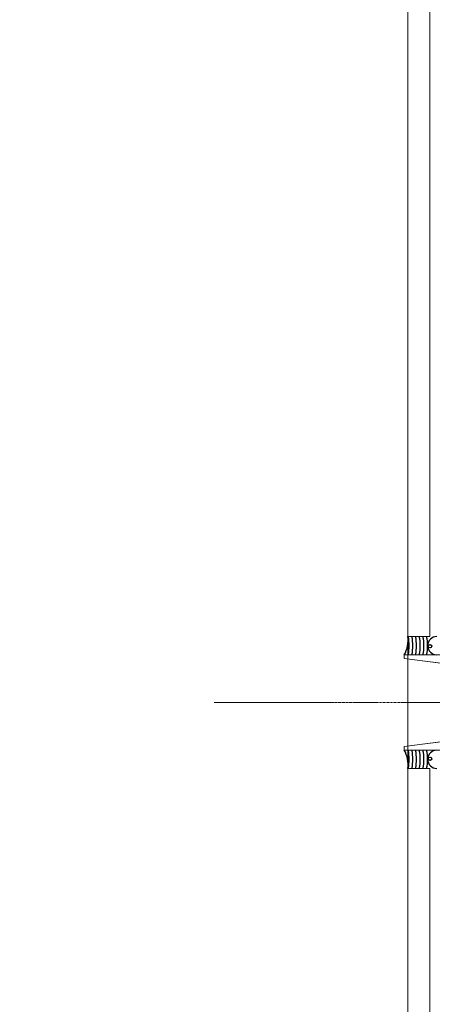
# Model space of a CAD drawing. Header units: inches. Extents: x -647532 to 3008597, y -136987 to 2557681.
# Tile 27 of 153: x 49931 to 50043, y 32480 to 32749. Entities that reach past the tile are written whole.
import ezdxf
from ezdxf import colors
from ezdxf.entities.mleader import LeaderData, LeaderLine
from ezdxf.enums import TextEntityAlignment as Align
from ezdxf.math import Vec2, Vec3

# ---------------------------------------------------------------- set-up
doc = ezdxf.new("R2010")
doc.units = ezdxf.units.IN
doc.header["$MEASUREMENT"] = 0
doc.linetypes.add('a_base _85_a_base _85_WEST PTB LVL 2 - FACADE$0$CENTER', pattern=[50.8, 31.75, -6.35, 6.35, -6.35])
doc.linetypes.add('BIAL-IT1I-KGD-001-IN-DWG-141 LEVEL 2 - OVERALL FIRE EXIT PLAN$0$CENTER', pattern=[2, 1.25, -0.25, 0.25, -0.25])
doc.layers.add('ARCH', color=8, linetype='Continuous')
for name, color, linetype, lineweight in [('ELE', 8, 'Continuous', 5), ('FURN', 8, 'Continuous', 5), ('FURN-HATCH', 8, 'Continuous', 5), ('YD-EXTERNAL 1', 8, 'Continuous', 5), ('YD-EXTERNAL 4', 8, 'Continuous', 5)]:
    doc.layers.add(name, color=color, linetype=linetype, lineweight=lineweight)
doc.styles.add('ARIAL', font='arial.ttf')
doc.styles.get("Standard").update_dxf_attribs({"font": 'arial.ttf'})

# ---------------------------------------------------------------- blocks, each defined once
blk = doc.blocks.new('BIAL-IT1I-KGD-001-IN-DWG-141 LEVEL 2 - OVERALL FIRE EXIT PLAN$0$CW LAYOUT')
at = {"linetype": 'BIAL-IT1I-KGD-001-IN-DWG-141 LEVEL 2 - OVERALL FIRE EXIT PLAN$0$CENTER', "ltscale": 0.5}
blk.add_line((4000, -52.8), (4000, 208.76), dxfattribs=at)
at = {"linetype": 'ByBlock'}
for p, q in [((3990, 14.45), (3988, -1)), ((4010, 14.45), (4012, -1)), ((3987, -1), (3987, 11.95)), ((4013, -1), (4013, 11.95)), ((3988, -1), (3987, -1)), ((4012, -1), (4013, -1))]:
    blk.add_line(p, q, dxfattribs=at)
for p, q in [((18, 6), (3982, 6)), ((3982, 0), (3982, 6)), ((4018, 0), (4018, 6)), ((4018, 6), (7982, 6)), ((3982, 0), (18, 0)), ((7982, 0), (4018, 0))]:
    blk.add_line(p, q)
at = {"lineweight": -3, "ltscale": 1000}
for centre in [(3984.65, 6.03), (4015.35, 6.03)]:
    blk.add_circle(centre, 0.453, dxfattribs=at)
for centre, radius, start, end in [((3984.5, -6.27), 12.56, 81.6555, 81.6555), ((3984.5, 7.86), 2.5, 180, 0), ((4015.5, -6.27), 12.56, 98.3445, 98.3445), ((4015.5, 7.86), 2.5, 180, 0), ((3984.5, -7.22), 12.56, 78.5148, 101.4852), ((3984.5, -8.22), 12.56, 78.5148, 101.4852), ((3984.5, -9.22), 12.56, 78.5148, 101.4852), ((4015.5, -7.22), 12.56, 78.5148, 101.4852), ((4015.5, -8.22), 12.56, 78.5148, 101.4852), ((4015.5, -9.22), 12.56, 78.5148, 101.4852), ((3984.5, -10.22), 12.56, 78.5148, 101.4852), ((3984.5, -11.22), 12.56, 78.5148, 101.4852), ((3984.5, -12.22), 12.56, 78.5148, 101.4852), ((3982.99, -8.04), 8.1, 60.3377, 97.0424), ((4015.5, -10.22), 12.56, 78.5148, 101.4852), ((4015.5, -11.22), 12.56, 78.5148, 101.4852), ((4015.5, -12.22), 12.56, 78.5148, 101.4852), ((4017.01, -8.04), 8.1, 82.9576, 119.6623)]:
    blk.add_arc(centre, radius, start, end, dxfattribs=at)
blk = doc.blocks.new('_TagSlot')
at = {"color": 0, "linetype": 'ByBlock', "lineweight": -2, "transparency": 16777216}
for p, q in [((-4, 4), (4, 4)), ((-4, -4), (4, -4))]:
    blk.add_line(p, q, dxfattribs=at)
for centre, start, end in [((-4, 0), 90, 270), ((4, 0), 270, 90)]:
    blk.add_arc(centre, 4, start, end, dxfattribs=at)
at = {"layer": 'FURN', "color": 0, "transparency": 16777216, "style": 'ARIAL'}
blk.add_attdef('M-01', text='', height=2.5, dxfattribs=at).set_placement((0, -1.5), align=Align.CENTER)
blk = doc.blocks.new('_DotSmall')
at = {"color": 0, "linetype": 'ByBlock', "const_width": 0.5}
blk.add_lwpolyline([(-0.0625, 0, 1), (0.0625, 0, 1)], format="xyb", close=True, dxfattribs=at)
blk = doc.blocks.new('ARCH')
at = {"layer": 'ELE'}
blk.add_lwpolyline([(54520.606, 20892.366), (50036.85, 20892.366), (50036.85, 36450.363), (53755.606, 36450.363), (53892.246, 30924.451), (54520.606, 30940.236)], close=True, dxfattribs=at)
at = {"layer": 'YD-EXTERNAL 4', "linetype": 'Continuous'}
for p, q in [((50036.85, 32580.366), (50042.85, 32580.366)), ((50036.85, 32562.366), (50036.9, 32562.366))]:
    blk.add_line(p, q, dxfattribs=at)
at = {"layer": 'YD-EXTERNAL 4', "linetype": 'a_base _85_a_base _85_WEST PTB LVL 2 - FACADE$0$CENTER'}
blk.add_line((49984.049, 32562.366), (50245.61, 32562.366), dxfattribs=at)
at = {"layer": 'YD-EXTERNAL 4', "linetype": 'Continuous', "flags": 128}
for points in [[(50036.85, 32580.366), (50036.85, 36197.346), (50042.85, 36197.346), (50042.85, 32580.366)], [(50036.85, 28580.366), (50036.85, 32544.366), (50042.85, 32544.366), (50042.85, 28580.366)]]:
    blk.add_lwpolyline(points, dxfattribs=at)
for points in [[(50051.3, 32572.366), (50035.85, 32574.366), (50035.85, 32575.366), (50048.801, 32575.366, 0.4142136)], [(50044.711, 32580.366, 1), (50044.711, 32575.366)], [(50051.3, 32552.366), (50035.85, 32550.366), (50035.85, 32549.366), (50048.801, 32549.366, -0.4142136)], [(50044.711, 32544.366, -1), (50044.711, 32549.366)]]:
    blk.add_lwpolyline(points, format="xyb", dxfattribs=at)
at = {"layer": 'YD-EXTERNAL 4', "linetype": 'Continuous'}
for centre in [(50042.881, 32577.719), (50042.881, 32547.012)]:
    blk.add_circle(centre, 0.453, dxfattribs=at)
for centre, radius, start, end in [((50028.814, 32579.373), 8.097, 330.33771, 7.04242), ((50024.629, 32577.866), 12.556, 348.51485, 11.48515), ((50025.629, 32577.866), 12.556, 348.51485, 11.48515), ((50026.629, 32577.866), 12.556, 348.51485, 11.48515), ((50027.629, 32577.866), 12.556, 348.51485, 11.48515), ((50028.629, 32577.866), 12.556, 348.51485, 11.48515), ((50029.629, 32577.866), 12.556, 348.51485, 11.48515), ((50028.814, 32545.358), 8.097, 352.95758, 29.66229), ((50024.629, 32546.866), 12.556, 348.51485, 11.48515), ((50025.629, 32546.866), 12.556, 348.51485, 11.48515), ((50026.629, 32546.866), 12.556, 348.51485, 11.48515), ((50027.629, 32546.866), 12.556, 348.51485, 11.48515), ((50028.629, 32546.866), 12.556, 348.51485, 11.48515), ((50029.629, 32546.866), 12.556, 348.51485, 11.48515)]:
    blk.add_arc(centre, radius, start, end, dxfattribs=at)
at = {"layer": 'YD-EXTERNAL 1', "rotation": 269.9999999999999}
blk.add_blockref('BIAL-IT1I-KGD-001-IN-DWG-141 LEVEL 2 - OVERALL FIRE EXIT PLAN$0$CW LAYOUT', (50036.85, 36562.363), dxfattribs=at)
at = {"layer": 'FURN-HATCH', "linetype": 'Continuous'}
ml = blk.add_multileader_block('Standard', dxfattribs=at)
ml.set_content('_TagSlot', color=256, scale=-11.71875)
ml.set_attribute('M-01', 'VNR1', width=0)
ml.set_leader_properties(color=256, linetype='ByLayer', lineweight=-1)
ml.set_arrow_properties(name='DOTSMALL')
ml.build(insert=Vec2(0, 0))
ml.multileader.update_dxf_attribs({"dogleg_length": 115.809, "arrow_head_size": 28.235})
ctx = ml.context
ctx.base_point, ctx.char_height, ctx.arrow_head_size, ctx.landing_gap_size, ctx.plane_origin = Vec3(101476.346, 52296.962), 200, 28.235, 4, Vec3(100757.024, 52076.672)
notes = []
notes.append((ctx, [(0, (0, 0, 0), (0, 0), (1, 0), 1, [])]))
ctx.block.insert, ctx.block.rotation, ctx.block.scale = Vec3(101570.096, 52296.962), 3.1415927, Vec3(-11.71875, 11.71875, 11.71875)
ml = blk.add_multileader_block('Standard', dxfattribs=at)
ml.set_content('_TagSlot', color=256, scale=-11.71875)
ml.set_attribute('M-01', 'VNR1', width=0)
ml.set_leader_properties(color=256, linetype='ByLayer', lineweight=-1)
ml.set_arrow_properties(name='DOTSMALL')
ml.build(insert=Vec2(0, 0))
ml.multileader.update_dxf_attribs({"dogleg_length": 115.809, "arrow_head_size": 28.235})
ctx = ml.context
ctx.base_point, ctx.char_height, ctx.arrow_head_size, ctx.landing_gap_size, ctx.plane_origin = Vec3(97954.669, 52254.917), 200, 28.235, 4, Vec3(97235.347, 52034.627)
notes.append((ctx, [(0, (0, 0, 0), (0, 0), (1, 0), 1, [])]))
ctx.block.insert, ctx.block.rotation, ctx.block.scale = Vec3(98048.419, 52254.917), 3.1415927, Vec3(-11.71875, 11.71875, 11.71875)
ml = blk.add_multileader_block('Standard', dxfattribs=at)
ml.set_content('_TagSlot', color=256, scale=-11.71875)
ml.set_attribute('M-01', 'VNR1', width=0)
ml.set_leader_properties(color=256, linetype='ByLayer', lineweight=-1)
ml.set_arrow_properties(name='DOTSMALL')
ml.build(insert=Vec2(0, 0))
ml.multileader.update_dxf_attribs({"dogleg_length": 115.809, "arrow_head_size": 28.235})
ctx = ml.context
ctx.base_point, ctx.char_height, ctx.arrow_head_size, ctx.landing_gap_size, ctx.plane_origin = Vec3(99751.234, 51693.272), 200, 28.235, 4, Vec3(99031.911, 51472.982)
notes.append((ctx, [(0, (0, 0, 0), (0, 0), (1, 0), 1, [])]))
ctx.block.insert, ctx.block.rotation, ctx.block.scale = Vec3(99844.984, 51693.272), 3.1415927, Vec3(-11.71875, 11.71875, 11.71875)
for ctx, leaders in notes:
    for number, flags, end, landing, length, lines in leaders:
        leader = LeaderData()
        leader.index, (leader.has_last_leader_line, leader.has_dogleg_vector, leader.attachment_direction) = number, flags
        leader.last_leader_point, leader.dogleg_vector, leader.dogleg_length = Vec3(end), Vec3(landing), length
        for number, points, colour, breaks in lines:
            line = LeaderLine()
            line.index, line.vertices, line.color, line.breaks = number, Vec3.list(points), colors.encode_raw_color(colour), breaks
            leader.lines.append(line)
        ctx.leaders.append(leader)

msp = doc.modelspace()

# ---------------------------------------------------------------- block references
at = {"layer": 'ARCH'}
msp.add_blockref('ARCH', (0, 0), dxfattribs=at)

doc.saveas('drawing.dxf')
